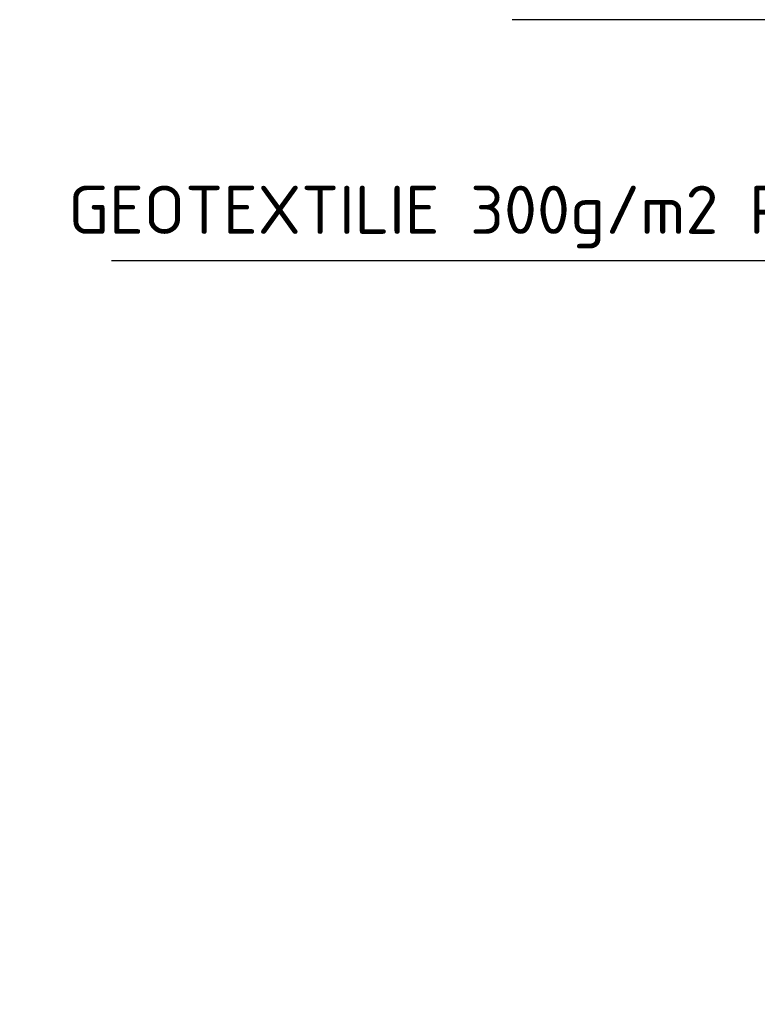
# Model space of a CAD drawing. Header units: millimetres. Extents: x -118752 to 407724, y -73278 to 155058.
# Tile 172 of 256: x 61391 to 62096, y 146812 to 147753. Entities that reach past the tile are written whole.
import ezdxf

# ---------------------------------------------------------------- set-up
doc = ezdxf.new("R2010")
doc.units = ezdxf.units.MM
doc.header["$LTSCALE"] = 10
doc.layers.add('CKTEXTY_MALE', color=3, linetype='Continuous', lineweight=18)
doc.styles.get("Standard").update_dxf_attribs({"font": 'isocpeur.ttf'})
doc.dimstyles.new('CADKON$7', dxfattribs={"dimscale": 100, "dimtxt": 2.5, "dimasz": 2.5, "dimexe": 1.8, "dimexo": 5, "dimgap": 0.6, "dimtad": 1, "dimrnd": 1, "dimtxsty": 'Standard', "dimblk1": 'OBLIQUE', "dimblk2": 'OBLIQUE', "dimsah": 1, "dimcen": 2.5, "dimadec": 1, "dimazin": 2, "dimtfac": 1, "dimtdec": 4, "dimtix": 1, "dimtmove": 0, "dimatfit": 3, "dimldrblk": 'DOTSMALL', "dimfxl": 5, "dimfxlon": 1, "dimtfill": 1, "dimtolj": 1, "dimarcsym": 0})

# ---------------------------------------------------------------- blocks, each defined once
blk = doc.blocks.new('_OBLIQUE')
at = {"color": 0, "linetype": 'ByBlock'}
blk.add_line((-0.5, -0.5), (0.5, 0.5), dxfattribs=at)

msp = doc.modelspace()

# ---------------------------------------------------------------- texts
at = {"layer": 'CKTEXTY_MALE', "insert": (62780.726, 147534.07), "char_height": 46, "attachment_point": 9}
msp.add_mtext('GEOTEXTILIE 300g/m2 POD NÁSYPEM KAČÍRKU', dxfattribs=at)

# ---------------------------------------------------------------- leaders
at = {"layer": 'CKTEXTY_MALE', "annotation_type": 0, "has_hookline": 1, "hookline_direction": 1}
for points, text_width in [([(63424.926, 147014.406), (63083.583, 147752.53), (63023.583, 147752.53)], 1150), ([(63240.247, 146812.06), (62852.726, 147522.07), (62792.726, 147522.07)], 1301.8)]:
    msp.add_leader(points, dimstyle='CADKON$7', override={"dimscale": 20, "dimtxt": 2.3, "dimasz": 3}, dxfattribs=dict(at, text_width=text_width))

doc.saveas('drawing.dxf')
